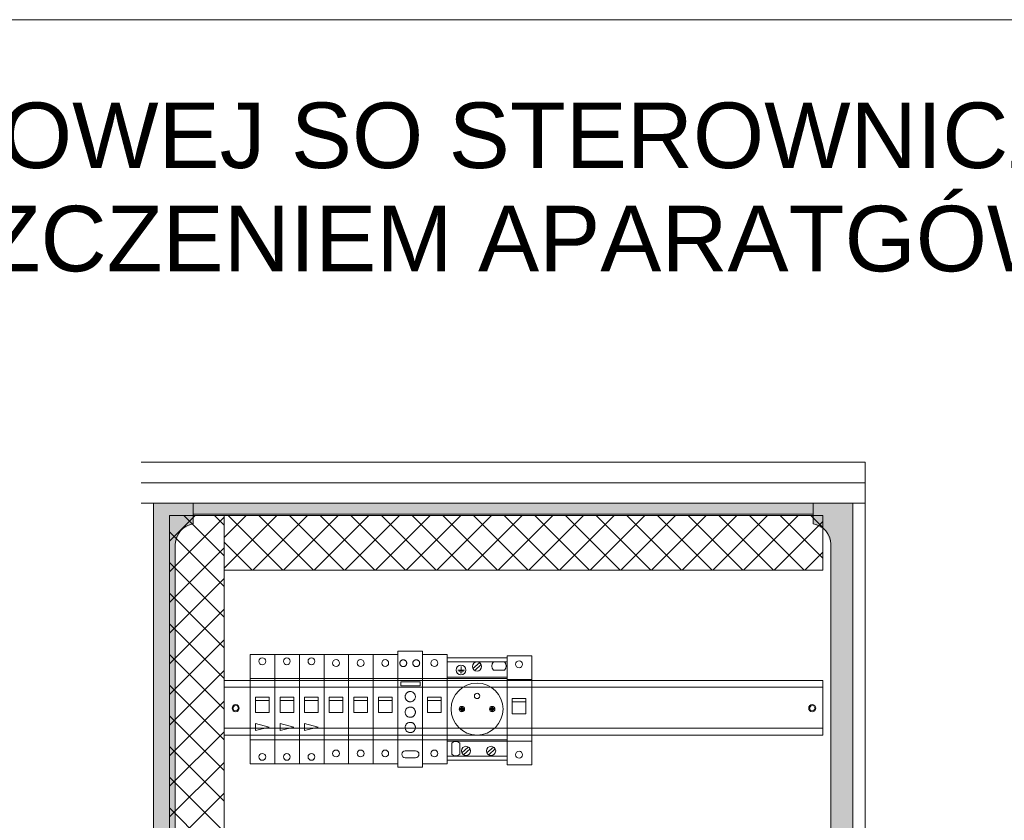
# Model space of a CAD drawing. Header units: metres. Extents: x 7168 to 12828, y 1523 to 3619.
# Tile 131 of 133: x 12174 to 12246, y 2280 to 2339. Entities that reach past the tile are written whole.
import ezdxf

# ---------------------------------------------------------------- set-up
doc = ezdxf.new("R2010")
doc.units = ezdxf.units.M
doc.linetypes.add('ACAD_ISO02W100', pattern=[15, 12, -3])
doc.linetypes.add('DGN Style 3', pattern=[2.649063, 1.892188, -0.756875])
doc.layers.add('000WYPOSAŻENIE', color=1, linetype='Continuous', lineweight=25)
doc.layers.add('w0', color=7, linetype='Continuous', lineweight=20)
doc.layers.add('82b-ramka niewidoczna', color=54, linetype='DGN Style 3', lineweight=30, plot=False)
doc.layers.add('FRAME 200', color=8, linetype='Continuous')
doc.layers.add('WYMIARY', color=2, linetype='Continuous')
doc.styles.get("Standard").update_dxf_attribs({"font": 'arial.ttf'})

msp = doc.modelspace()

# ---------------------------------------------------------------- linework, layer by layer
at = {"color": 7, "lineweight": 0}
for p, q in [((12190.723, 2292.485, -8835.867), (12192.523, 2292.485, -8835.867)), ((12190.723, 2284.485, -8835.867), (12190.723, 2292.485, -8835.867)), ((12192.523, 2292.485, -8835.867), (12194.323, 2292.485, -8835.867)), ((12192.523, 2284.485, -8835.867), (12192.523, 2292.485, -8835.867)), ((12192.523, 2292.485, -8835.867), (12192.523, 2284.485, -8835.867)), ((12194.323, 2292.485, -8835.867), (12196.123, 2292.485, -8835.867)), ((12194.323, 2284.485, -8835.867), (12194.323, 2292.485, -8835.867)), ((12194.323, 2292.485, -8835.867), (12194.323, 2284.485, -8835.867)), ((12196.123, 2292.485, -8835.867), (12196.123, 2284.485, -8835.867)), ((12196.123, 2284.485, -8835.867), (12196.123, 2292.485, -8835.867)), ((12196.123, 2292.485, -8835.867), (12197.923, 2292.485, -8835.867)), ((12197.923, 2284.485, -8835.867), (12197.923, 2292.485, -8835.867)), ((12197.923, 2292.485, -8835.867), (12199.723, 2292.485, -8835.867)), ((12197.923, 2292.485, -8835.867), (12197.923, 2284.485, -8835.867)), ((12199.723, 2284.485, -8835.867), (12199.723, 2292.485, -8835.867)), ((12199.723, 2292.485, -8835.867), (12201.523, 2292.485, -8835.867)), ((12199.723, 2292.485, -8835.867), (12199.723, 2284.485, -8835.867)), ((12201.523, 2292.485, -8835.867), (12201.523, 2284.485, -8835.867)), ((12203.323, 2284.485, -8835.867), (12203.323, 2292.485, -8835.867)), ((12203.323, 2292.485, -8835.867), (12205.123, 2292.485, -8835.867)), ((12205.123, 2292.485, -8835.867), (12205.123, 2284.485, -8835.867)), ((12209.523, 2292.235, -8835.867), (12205.123, 2292.235, -8835.867)), ((12205.123, 2292.235, -8835.867), (12205.123, 2284.735, -8835.867)), ((12209.523, 2284.391, -8835.867), (12209.523, 2292.391, -8835.867)), ((12209.523, 2292.391, -8835.867), (12211.323, 2292.391, -8835.867)), ((12209.523, 2284.735, -8835.867), (12209.523, 2292.235, -8835.867)), ((12211.323, 2292.391, -8835.867), (12211.323, 2284.391, -8835.867)), ((12205.123, 2291.934, -8835.867), (12209.523, 2291.934, -8835.867)), ((12206.159, 2291.347, -8835.867), (12206.159, 2291.598, -8835.867)), ((12207.024, 2291.452, -8835.867), (12207.496, 2291.883, -8835.867)), ((12207.622, 2291.75, -8835.867), (12207.151, 2291.314, -8835.867)), ((12209.335, 2291.934, -8835.867), (12208.52, 2291.934, -8835.867)), ((12196.123, 2290.735, -8835.867), (12197.923, 2290.735, -8835.867)), ((12197.923, 2290.735, -8835.867), (12199.723, 2290.735, -8835.867)), ((12199.723, 2290.735, -8835.867), (12201.523, 2290.735, -8835.867)), ((12203.323, 2290.735, -8835.867), (12205.123, 2290.735, -8835.867)), ((12205.123, 2290.829, -8835.867), (12209.523, 2290.829, -8835.867)), ((12209.523, 2290.735, -8835.867), (12205.123, 2290.735, -8835.867)), ((12205.123, 2290.735, -8835.867), (12205.123, 2286.235, -8835.867)), ((12205.91, 2291.347, -8835.867), (12206.408, 2291.347, -8835.867)), ((12206, 2291.257, -8835.867), (12206.328, 2291.257, -8835.867)), ((12206.079, 2291.149, -8835.867), (12206.228, 2291.146, -8835.867)), ((12209.335, 2291.339, -8835.867), (12208.52, 2291.339, -8835.867)), ((12209.523, 2286.235, -8835.867), (12209.523, 2290.735, -8835.867)), ((12209.523, 2290.641, -8835.867), (12211.323, 2290.641, -8835.867)), ((12191.098, 2289.11, -8835.867), (12191.098, 2289.36, -8835.867)), ((12191.098, 2289.36, -8835.867), (12192.098, 2289.36, -8835.867)), ((12192.098, 2289.36, -8835.867), (12192.098, 2288.985, -8835.867)), ((12192.898, 2289.11, -8835.867), (12192.898, 2289.36, -8835.867)), ((12192.898, 2289.36, -8835.867), (12193.898, 2289.36, -8835.867)), ((12193.898, 2289.36, -8835.867), (12193.898, 2288.985, -8835.867)), ((12194.698, 2289.11, -8835.867), (12194.698, 2289.36, -8835.867)), ((12194.698, 2289.36, -8835.867), (12195.698, 2289.36, -8835.867)), ((12195.698, 2289.36, -8835.867), (12195.698, 2288.985, -8835.867)), ((12196.498, 2289.11, -8835.867), (12196.498, 2289.36, -8835.867)), ((12196.498, 2289.36, -8835.867), (12197.498, 2289.36, -8835.867)), ((12197.498, 2289.36, -8835.867), (12197.498, 2288.985, -8835.867)), ((12198.298, 2289.11, -8835.867), (12198.298, 2289.36, -8835.867)), ((12198.298, 2289.36, -8835.867), (12199.298, 2289.36, -8835.867)), ((12199.298, 2289.36, -8835.867), (12199.298, 2288.985, -8835.867)), ((12200.098, 2289.11, -8835.867), (12200.098, 2289.36, -8835.867)), ((12200.098, 2289.36, -8835.867), (12201.098, 2289.36, -8835.867)), ((12201.098, 2289.36, -8835.867), (12201.098, 2288.985, -8835.867)), ((12203.698, 2289.11, -8835.867), (12203.698, 2289.36, -8835.867)), ((12203.698, 2289.36, -8835.867), (12204.698, 2289.36, -8835.867)), ((12204.698, 2289.36, -8835.867), (12204.698, 2288.985, -8835.867)), ((12209.898, 2289.016, -8835.867), (12209.898, 2289.266, -8835.867)), ((12209.898, 2289.266, -8835.867), (12210.898, 2289.266, -8835.867)), ((12210.898, 2289.266, -8835.867), (12210.898, 2288.891, -8835.867)), ((12191.098, 2289.11, -8835.867), (12192.098, 2289.11, -8835.867)), ((12191.098, 2288.235, -8835.867), (12191.098, 2289.11, -8835.867)), ((12192.098, 2289.11, -8835.867), (12192.098, 2288.235, -8835.867)), ((12192.898, 2289.11, -8835.867), (12193.898, 2289.11, -8835.867)), ((12192.898, 2288.235, -8835.867), (12192.898, 2289.11, -8835.867)), ((12193.898, 2289.11, -8835.867), (12193.898, 2288.235, -8835.867)), ((12194.698, 2289.11, -8835.867), (12195.698, 2289.11, -8835.867)), ((12194.698, 2288.235, -8835.867), (12194.698, 2289.11, -8835.867)), ((12195.698, 2289.11, -8835.867), (12195.698, 2288.235, -8835.867)), ((12196.498, 2289.11, -8835.867), (12197.498, 2289.11, -8835.867)), ((12196.498, 2288.235, -8835.867), (12196.498, 2289.11, -8835.867)), ((12197.498, 2289.11, -8835.867), (12197.498, 2288.235, -8835.867)), ((12198.298, 2289.11, -8835.867), (12199.298, 2289.11, -8835.867)), ((12198.298, 2288.235, -8835.867), (12198.298, 2289.11, -8835.867)), ((12199.298, 2289.11, -8835.867), (12199.298, 2288.235, -8835.867)), ((12200.098, 2289.11, -8835.867), (12201.098, 2289.11, -8835.867)), ((12200.098, 2288.235, -8835.867), (12200.098, 2289.11, -8835.867)), ((12201.098, 2289.11, -8835.867), (12201.098, 2288.235, -8835.867)), ((12203.698, 2289.11, -8835.867), (12204.698, 2289.11, -8835.867)), ((12203.698, 2288.235, -8835.867), (12203.698, 2289.11, -8835.867)), ((12204.698, 2289.11, -8835.867), (12204.698, 2288.235, -8835.867)), ((12209.898, 2289.016, -8835.867), (12210.898, 2289.016, -8835.867)), ((12209.898, 2288.141, -8835.867), (12209.898, 2289.016, -8835.867)), ((12210.898, 2289.016, -8835.867), (12210.898, 2288.141, -8835.867)), ((12192.098, 2288.235, -8835.867), (12191.098, 2288.235, -8835.867)), ((12193.898, 2288.235, -8835.867), (12192.898, 2288.235, -8835.867)), ((12195.698, 2288.235, -8835.867), (12194.698, 2288.235, -8835.867)), ((12197.498, 2288.235, -8835.867), (12196.498, 2288.235, -8835.867)), ((12199.298, 2288.235, -8835.867), (12198.298, 2288.235, -8835.867)), ((12201.098, 2288.235, -8835.867), (12200.098, 2288.235, -8835.867)), ((12204.698, 2288.235, -8835.867), (12203.698, 2288.235, -8835.867)), ((12210.898, 2288.141, -8835.867), (12209.898, 2288.141, -8835.867)), ((12191.098, 2287.422, -8835.867), (12192.098, 2287.172, -8835.867)), ((12191.098, 2287.422, -8835.867), (12191.098, 2287.297, -8835.867)), ((12191.098, 2287.297, -8835.867), (12191.098, 2287.172, -8835.867)), ((12191.098, 2286.922, -8835.867), (12192.098, 2287.172, -8835.867)), ((12191.098, 2287.172, -8835.867), (12191.098, 2287.047, -8835.867)), ((12192.898, 2287.422, -8835.867), (12193.898, 2287.172, -8835.867)), ((12192.898, 2287.422, -8835.867), (12192.898, 2287.297, -8835.867)), ((12192.898, 2287.297, -8835.867), (12192.898, 2287.172, -8835.867)), ((12192.898, 2286.922, -8835.867), (12193.898, 2287.172, -8835.867)), ((12192.898, 2287.172, -8835.867), (12192.898, 2287.047, -8835.867)), ((12194.698, 2287.422, -8835.867), (12195.698, 2287.172, -8835.867)), ((12194.698, 2287.422, -8835.867), (12194.698, 2287.297, -8835.867)), ((12194.698, 2287.297, -8835.867), (12194.698, 2287.172, -8835.867)), ((12194.698, 2286.922, -8835.867), (12195.698, 2287.172, -8835.867)), ((12194.698, 2287.172, -8835.867), (12194.698, 2287.047, -8835.867)), ((12191.098, 2287.047, -8835.867), (12191.098, 2286.922, -8835.867)), ((12192.898, 2287.047, -8835.867), (12192.898, 2286.922, -8835.867)), ((12194.698, 2287.047, -8835.867), (12194.698, 2286.922, -8835.867)), ((12196.123, 2286.235, -8835.867), (12197.923, 2286.235, -8835.867)), ((12197.923, 2286.235, -8835.867), (12199.723, 2286.235, -8835.867)), ((12199.723, 2286.235, -8835.867), (12201.523, 2286.235, -8835.867)), ((12203.323, 2286.235, -8835.867), (12205.123, 2286.235, -8835.867)), ((12205.123, 2286.235, -8835.867), (12209.523, 2286.235, -8835.867)), ((12205.123, 2286.141, -8835.867), (12209.523, 2286.141, -8835.867)), ((12205.468, 2285.179, -8835.867), (12205.468, 2285.994, -8835.867)), ((12206.064, 2285.179, -8835.867), (12206.064, 2285.994, -8835.867)), ((12206.21, 2285.272, -8835.867), (12206.682, 2285.702, -8835.867)), ((12208.05, 2285.272, -8835.867), (12208.522, 2285.702, -8835.867)), ((12209.523, 2286.141, -8835.867), (12211.323, 2286.141, -8835.867)), ((12205.123, 2285.035, -8835.867), (12209.523, 2285.035, -8835.867)), ((12206.808, 2285.57, -8835.867), (12206.337, 2285.134, -8835.867)), ((12208.648, 2285.57, -8835.867), (12208.177, 2285.134, -8835.867)), ((12192.523, 2284.485, -8835.867), (12190.723, 2284.485, -8835.867)), ((12194.323, 2284.485, -8835.867), (12192.523, 2284.485, -8835.867)), ((12196.123, 2284.485, -8835.867), (12194.323, 2284.485, -8835.867)), ((12197.923, 2284.485, -8835.867), (12196.123, 2284.485, -8835.867)), ((12199.723, 2284.485, -8835.867), (12197.923, 2284.485, -8835.867)), ((12201.523, 2284.485, -8835.867), (12199.723, 2284.485, -8835.867)), ((12205.123, 2284.485, -8835.867), (12203.323, 2284.485, -8835.867)), ((12205.123, 2284.735, -8835.867), (12209.523, 2284.735, -8835.867)), ((12211.323, 2284.391, -8835.867), (12209.523, 2284.391, -8835.867))]:
    msp.add_line(p, q, dxfattribs=at)
at = {"color": 7, "linetype": 'Continuous', "lineweight": 0}
for p, q in [((12190.723, 2290.735, -8835.867), (12192.523, 2290.735, -8835.867)), ((12192.523, 2290.735, -8835.867), (12194.323, 2290.735, -8835.867)), ((12194.323, 2290.735, -8835.867), (12196.123, 2290.735, -8835.867)), ((12190.723, 2286.235, -8835.867), (12192.523, 2286.235, -8835.867)), ((12192.523, 2286.235, -8835.867), (12194.323, 2286.235, -8835.867)), ((12194.323, 2286.235, -8835.867), (12196.123, 2286.235, -8835.867))]:
    msp.add_line(p, q, dxfattribs=at)
for centre in [(12191.598, 2291.985, -8835.867), (12193.398, 2291.985, -8835.867), (12195.198, 2291.985, -8835.867), (12191.598, 2284.985, -8835.867), (12193.398, 2284.985, -8835.867), (12195.198, 2284.985, -8835.867)]:
    msp.add_circle(centre, 0.25, dxfattribs=at)
at = {"color": 7, "lineweight": 0}
for centre, radius in [((12196.998, 2291.86, -8835.867), 0.25), ((12198.798, 2291.86, -8835.867), 0.25), ((12200.598, 2291.86, -8835.867), 0.25), ((12204.198, 2291.86, -8835.867), 0.25), ((12206.144, 2291.347, -8835.867), 0.361), ((12207.323, 2291.601, -8835.867), 0.337), ((12210.398, 2291.766, -8835.867), 0.25), ((12207.323, 2288.485, -8835.867), 1.902), ((12207.323, 2289.446, -8835.867), 0.197), ((12206.213, 2288.485, -8835.867), 0.197), ((12208.433, 2288.485, -8835.867), 0.197), ((12206.509, 2285.421, -8835.867), 0.337), ((12208.349, 2285.421, -8835.867), 0.337), ((12196.998, 2285.235, -8835.867), 0.25), ((12198.798, 2285.235, -8835.867), 0.25), ((12200.598, 2285.235, -8835.867), 0.25), ((12204.198, 2285.235, -8835.867), 0.25), ((12210.398, 2285.141, -8835.867), 0.25)]:
    msp.add_circle(centre, radius, dxfattribs=at)
for centre, start, end in [((12208.821, 2291.637, -8835.867), 135.35263, 224.64726), ((12209.033, 2291.637, -8835.867), 315.35252, 44.6476), ((12205.766, 2285.693, -8835.867), 45.35274, 134.64737), ((12205.766, 2285.481, -8835.867), 225.3524, 314.64748)]:
    msp.add_arc(centre, 0.424, start, end, dxfattribs=at)
for points in [[(12183.629, 2222.563, -8835.867), (12183.629, 2303.563, -8835.867), (12185.229, 2222.563, -8835.867)], [(12185.229, 2222.563, -8835.867), (12183.629, 2303.563, -8835.867), (12185.229, 2303.563, -8835.867)], [(12185.229, 2300.563, -8835.867), (12185.229, 2303.563, -8835.867), (12185.614, 2301.543, -8835.867)], [(12185.614, 2301.543, -8835.867), (12185.229, 2303.563, -8835.867), (12185.614, 2303.563, -8835.867)], [(12185.614, 2301.543, -8835.867), (12185.614, 2303.563, -8835.867), (12186.529, 2302.063, -8835.867)], [(12186.529, 2302.063, -8835.867), (12185.614, 2303.563, -8835.867), (12186.529, 2303.563, -8835.867)], [(12186.529, 2302.763, -8835.867), (12186.529, 2303.563, -8835.867), (12186.529, 2302.763, -8835.867)], [(12186.529, 2302.763, -8835.867), (12186.529, 2303.563, -8835.867), (12186.529, 2303.563, -8835.867)], [(12186.529, 2302.763, -8835.867), (12186.529, 2303.563, -8835.867), (12231.929, 2302.763, -8835.867)], [(12231.929, 2302.763, -8835.867), (12186.529, 2303.563, -8835.867), (12231.929, 2303.563, -8835.867)], [(12231.929, 2302.063, -8835.867), (12231.929, 2303.563, -8835.867), (12231.929, 2302.063, -8835.867)], [(12231.929, 2302.063, -8835.867), (12231.929, 2303.563, -8835.867), (12231.929, 2303.563, -8835.867)], [(12231.929, 2302.063, -8835.867), (12231.929, 2303.563, -8835.867), (12232.845, 2301.543, -8835.867)], [(12232.845, 2301.543, -8835.867), (12231.929, 2303.563, -8835.867), (12232.845, 2303.563, -8835.867)], [(12232.845, 2301.543, -8835.867), (12232.845, 2303.563, -8835.867), (12233.229, 2300.563, -8835.867)], [(12233.229, 2300.563, -8835.867), (12232.845, 2303.563, -8835.867), (12233.229, 2303.563, -8835.867)], [(12233.229, 2222.563, -8835.867), (12233.229, 2303.563, -8835.867), (12234.829, 2222.563, -8835.867)], [(12234.829, 2222.563, -8835.867), (12233.229, 2303.563, -8835.867), (12234.829, 2303.563, -8835.867)], [(12206.213, 2288.288, -8835.867), (12206.016, 2288.485, -8835.867), (12206.213, 2288.682, -8835.867)], [(12206.213, 2288.288, -8835.867), (12206.213, 2288.682, -8835.867), (12206.41, 2288.485, -8835.867)], [(12208.433, 2288.288, -8835.867), (12208.236, 2288.485, -8835.867), (12208.433, 2288.682, -8835.867)], [(12208.433, 2288.288, -8835.867), (12208.433, 2288.682, -8835.867), (12208.63, 2288.485, -8835.867)]]:
    msp.add_solid(points, dxfattribs=at)
at = {"layer": '000WYPOSAŻENIE', "color": 7, "linetype": 'ACAD_ISO02W100', "lineweight": 0}
for p, q in [((12201.523, 2292.735, -8835.867), (12203.323, 2292.735, -8835.867)), ((12203.323, 2292.735, -8835.867), (12203.323, 2284.235, -8835.867)), ((12203.323, 2284.235, -8835.867), (12201.523, 2284.235, -8835.867))]:
    msp.add_line(p, q, dxfattribs=at)
at = {"layer": '000WYPOSAŻENIE', "color": 7, "lineweight": 0}
for p, q in [((12201.523, 2284.235, -8835.867), (12201.523, 2292.735, -8835.867)), ((12201.523, 2290.735, -8835.867), (12203.323, 2290.735, -8835.867)), ((12201.742, 2290.491, -8835.867), (12203.168, 2290.491, -8835.867)), ((12201.742, 2290.176, -8835.867), (12201.742, 2290.491, -8835.867)), ((12203.168, 2290.176, -8835.867), (12201.742, 2290.176, -8835.867)), ((12203.168, 2290.491, -8835.867), (12203.168, 2290.176, -8835.867)), ((12201.523, 2286.235, -8835.867), (12203.323, 2286.235, -8835.867)), ((12202.82, 2285.424, -8835.867), (12202.07, 2285.424, -8835.867)), ((12202.07, 2284.924, -8835.867), (12202.82, 2284.924, -8835.867))]:
    msp.add_line(p, q, dxfattribs=at)
at = {"layer": '000WYPOSAŻENIE', "color": 7, "linetype": 'ACAD_ISO02W100', "lineweight": 0}
for centre, radius in [((12201.923, 2291.846, -8835.867), 0.25), ((12202.872, 2291.846, -8835.867), 0.25), ((12202.432, 2289.394, -8835.867), 0.375), ((12202.432, 2288.258, -8835.867), 0.375), ((12202.432, 2287.137, -8835.867), 0.375)]:
    msp.add_circle(centre, radius, dxfattribs=at)
at = {"layer": '000WYPOSAŻENIE', "color": 7, "lineweight": 0}
for centre, start, end in [((12202.07, 2285.174, -8835.867), 90, 270), ((12202.82, 2285.174, -8835.867), 270, 90)]:
    msp.add_arc(centre, 0.25, start, end, dxfattribs=at)
at = {"layer": '82b-ramka niewidoczna', "color": 6, "linetype": 'Continuous', "lineweight": 15}
msp.add_line((11873.064, 2338.978), (12293.064, 2338.978), dxfattribs=at)
at = {"layer": 'FRAME 200', "color": 7, "linetype": 'Continuous', "lineweight": 0}
for p, q in [((12188.803, 2289.241, -8835.867), (12188.803, 2293.241, -8835.867)), ((12188.803, 2290.579, -8835.867), (12232.634, 2290.579, -8835.867)), ((12188.803, 2290.079, -8835.867), (12232.634, 2290.079, -8835.867)), ((12232.634, 2290.579, -8835.867), (12193.813, 2290.579, -8835.867)), ((12189.565, 2288.749, -8835.867), (12189.436, 2288.578, -8835.867)), ((12189.436, 2288.578, -8835.867), (12189.52, 2288.381, -8835.867)), ((12189.777, 2288.724, -8835.867), (12189.565, 2288.749, -8835.867)), ((12189.861, 2288.527, -8835.867), (12189.777, 2288.724, -8835.867)), ((12231.777, 2288.749, -8835.867), (12231.648, 2288.578, -8835.867)), ((12231.648, 2288.578, -8835.867), (12231.732, 2288.381, -8835.867)), ((12231.989, 2288.724, -8835.867), (12231.777, 2288.749, -8835.867)), ((12232.073, 2288.527, -8835.867), (12231.989, 2288.724, -8835.867)), ((12189.52, 2288.381, -8835.867), (12189.733, 2288.356, -8835.867)), ((12189.733, 2288.356, -8835.867), (12189.861, 2288.527, -8835.867)), ((12231.732, 2288.381, -8835.867), (12231.945, 2288.356, -8835.867)), ((12231.945, 2288.356, -8835.867), (12232.073, 2288.527, -8835.867)), ((12232.634, 2287.079, -8835.867), (12188.803, 2287.079, -8835.867)), ((12232.634, 2286.579, -8835.867), (12188.803, 2286.579, -8835.867)), ((12193.813, 2286.579, -8835.867), (12232.634, 2286.579, -8835.867))]:
    msp.add_line(p, q, dxfattribs=at)
for centre in [(12189.649, 2288.552, -8835.867), (12231.861, 2288.552, -8835.867)]:
    msp.add_circle(centre, 0.262, dxfattribs=at)
at = {"layer": 'w0', "color": 7, "lineweight": 0}
for p, q in [((12235.729, 2306.563, -8835.867), (12182.729, 2306.563, -8835.867)), ((12235.729, 2305.063, -8835.867), (12235.729, 2306.563, -8835.867)), ((12182.729, 2305.063, -8835.867), (12235.729, 2305.063, -8835.867)), ((12235.729, 2305.063, -8835.867), (12182.729, 2305.063, -8835.867)), ((12182.729, 2305.063, -8835.867), (12235.729, 2305.063, -8835.867)), ((12235.729, 2303.563, -8835.867), (12235.729, 2305.063, -8835.867)), ((12235.729, 2305.063, -8835.867), (12235.729, 2221.063, -8835.867)), ((12182.729, 2303.563, -8835.867), (12235.729, 2303.563, -8835.867)), ((12183.629, 2303.563, -8835.867), (12183.629, 2300.563, -8835.867)), ((12183.629, 2303.563, -8835.867), (12234.829, 2303.563, -8835.867)), ((12183.629, 2222.563, -8835.867), (12183.629, 2303.563, -8835.867)), ((12183.629, 2303.563, -8835.867), (12234.829, 2303.563, -8835.867)), ((12183.629, 2222.563, -8835.867), (12183.629, 2303.563, -8835.867)), ((12186.529, 2303.563, -8835.867), (12186.529, 2302.063, -8835.867)), ((12231.929, 2303.563, -8835.867), (12186.529, 2303.563, -8835.867)), ((12186.529, 2303.563, -8835.867), (12186.529, 2302.763, -8835.867)), ((12231.929, 2303.563, -8835.867), (12231.929, 2302.063, -8835.867)), ((12231.929, 2302.763, -8835.867), (12231.929, 2303.563, -8835.867)), ((12234.829, 2303.563, -8835.867), (12234.829, 2222.563, -8835.867)), ((12234.829, 2303.563, -8835.867), (12234.829, 2222.563, -8835.867)), ((12186.529, 2302.763, -8835.867), (12231.929, 2302.763, -8835.867)), ((12185.229, 2300.563, -8835.867), (12185.229, 2225.563, -8835.867)), ((12233.229, 2300.563, -8835.867), (12233.229, 2225.563, -8835.867)), ((12232.634, 2290.579, -8835.867), (12232.634, 2286.579, -8835.867)), ((12232.634, 2290.579, -8835.867), (12232.634, 2286.579, -8835.867))]:
    msp.add_line(p, q, dxfattribs=at)
for centre, start, end in [((12186.807, 2300.509, -8835.867), 100.12192, 178.04926), ((12231.652, 2300.509, -8835.867), 1.95074, 79.87803)]:
    msp.add_arc(centre, 1.578, start, end, dxfattribs=at)
at = {"layer": 'WYMIARY', "color": 7, "lineweight": 0}
for p, q in [((12184.803, 2302.662, -8835.867), (12188.803, 2302.662, -8835.867)), ((12184.803, 2223.829, -8835.867), (12184.803, 2302.662, -8835.867)), ((12184.803, 2300.789, -8835.867), (12186.676, 2302.662, -8835.867)), ((12184.803, 2298.544, -8835.867), (12188.803, 2302.544, -8835.867)), ((12188.803, 2299.705, -8835.867), (12185.846, 2302.662, -8835.867)), ((12188.803, 2301.95, -8835.867), (12188.091, 2302.662, -8835.867)), ((12188.803, 2301.054, -8835.867), (12190.41, 2302.662, -8835.867)), ((12188.803, 2298.809, -8835.867), (12192.655, 2302.662, -8835.867)), ((12188.803, 2302.662, -8835.867), (12232.634, 2302.662, -8835.867)), ((12188.803, 2298.662, -8835.867), (12188.803, 2302.662, -8835.867)), ((12188.803, 2302.662, -8835.867), (12188.803, 2223.829, -8835.867)), ((12193.105, 2298.662, -8835.867), (12189.105, 2302.662, -8835.867)), ((12190.901, 2298.662, -8835.867), (12194.901, 2302.662, -8835.867)), ((12195.35, 2298.662, -8835.867), (12191.35, 2302.662, -8835.867)), ((12193.146, 2298.662, -8835.867), (12197.146, 2302.662, -8835.867)), ((12197.595, 2298.662, -8835.867), (12193.595, 2302.662, -8835.867)), ((12195.391, 2298.662, -8835.867), (12199.391, 2302.662, -8835.867)), ((12199.84, 2298.662, -8835.867), (12195.84, 2302.662, -8835.867)), ((12197.636, 2298.662, -8835.867), (12201.636, 2302.662, -8835.867)), ((12202.085, 2298.662, -8835.867), (12198.085, 2302.662, -8835.867)), ((12199.881, 2298.662, -8835.867), (12203.881, 2302.662, -8835.867)), ((12204.331, 2298.662, -8835.867), (12200.331, 2302.662, -8835.867)), ((12202.126, 2298.662, -8835.867), (12206.126, 2302.662, -8835.867)), ((12206.576, 2298.662, -8835.867), (12202.576, 2302.662, -8835.867)), ((12204.371, 2298.662, -8835.867), (12208.371, 2302.662, -8835.867)), ((12208.821, 2298.662, -8835.867), (12204.821, 2302.662, -8835.867)), ((12206.616, 2298.662, -8835.867), (12210.616, 2302.662, -8835.867)), ((12211.066, 2298.662, -8835.867), (12207.066, 2302.662, -8835.867)), ((12208.861, 2298.662, -8835.867), (12212.861, 2302.662, -8835.867)), ((12213.311, 2298.662, -8835.867), (12209.311, 2302.662, -8835.867)), ((12211.106, 2298.662, -8835.867), (12215.106, 2302.662, -8835.867)), ((12215.556, 2298.662, -8835.867), (12211.556, 2302.662, -8835.867)), ((12213.351, 2298.662, -8835.867), (12217.351, 2302.662, -8835.867)), ((12217.801, 2298.662, -8835.867), (12213.801, 2302.662, -8835.867)), ((12215.596, 2298.662, -8835.867), (12219.596, 2302.662, -8835.867)), ((12220.046, 2298.662, -8835.867), (12216.046, 2302.662, -8835.867)), ((12217.841, 2298.662, -8835.867), (12221.841, 2302.662, -8835.867)), ((12222.291, 2298.662, -8835.867), (12218.291, 2302.662, -8835.867)), ((12220.086, 2298.662, -8835.867), (12224.086, 2302.662, -8835.867)), ((12224.536, 2298.662, -8835.867), (12220.536, 2302.662, -8835.867)), ((12222.331, 2298.662, -8835.867), (12226.331, 2302.662, -8835.867)), ((12226.781, 2298.662, -8835.867), (12222.781, 2302.662, -8835.867)), ((12224.576, 2298.662, -8835.867), (12228.576, 2302.662, -8835.867)), ((12229.026, 2298.662, -8835.867), (12225.026, 2302.662, -8835.867)), ((12226.822, 2298.662, -8835.867), (12230.822, 2302.662, -8835.867)), ((12231.271, 2298.662, -8835.867), (12227.271, 2302.662, -8835.867)), ((12232.634, 2299.544, -8835.867), (12229.516, 2302.662, -8835.867)), ((12232.634, 2301.789, -8835.867), (12231.761, 2302.662, -8835.867)), ((12232.634, 2302.662, -8835.867), (12232.634, 2298.662, -8835.867)), ((12229.067, 2298.662, -8835.867), (12232.634, 2302.229, -8835.867)), ((12188.803, 2297.46, -8835.867), (12184.803, 2301.46, -8835.867)), ((12184.803, 2296.299, -8835.867), (12188.803, 2300.299, -8835.867)), ((12190.86, 2298.662, -8835.867), (12188.803, 2300.719, -8835.867)), ((12231.312, 2298.662, -8835.867), (12232.634, 2299.984, -8835.867)), ((12188.803, 2295.215, -8835.867), (12184.803, 2299.215, -8835.867)), ((12232.634, 2298.662, -8835.867), (12188.803, 2298.662, -8835.867)), ((12184.803, 2294.054, -8835.867), (12188.803, 2298.054, -8835.867)), ((12188.803, 2292.97, -8835.867), (12184.803, 2296.97, -8835.867)), ((12184.803, 2291.809, -8835.867), (12188.803, 2295.809, -8835.867)), ((12188.803, 2290.724, -8835.867), (12184.803, 2294.724, -8835.867)), ((12184.803, 2289.563, -8835.867), (12188.803, 2293.563, -8835.867)), ((12188.803, 2288.479, -8835.867), (12184.803, 2292.479, -8835.867)), ((12184.803, 2287.318, -8835.867), (12188.803, 2291.318, -8835.867)), ((12188.803, 2286.234, -8835.867), (12184.803, 2290.234, -8835.867)), ((12184.803, 2285.073, -8835.867), (12188.803, 2289.073, -8835.867)), ((12188.803, 2283.989, -8835.867), (12184.803, 2287.989, -8835.867)), ((12184.803, 2282.828, -8835.867), (12188.803, 2286.828, -8835.867)), ((12188.803, 2281.744, -8835.867), (12184.803, 2285.744, -8835.867)), ((12184.803, 2280.583, -8835.867), (12188.803, 2284.583, -8835.867)), ((12188.803, 2279.499, -8835.867), (12184.803, 2283.499, -8835.867)), ((12184.803, 2278.338, -8835.867), (12188.803, 2282.338, -8835.867)), ((12188.803, 2277.254, -8835.867), (12184.803, 2281.254, -8835.867))]:
    msp.add_line(p, q, dxfattribs=at)

# ---------------------------------------------------------------- texts
at = {"layer": 'w0', "color": 7, "linetype": 'Continuous', "lineweight": 30}
for s, p in [('WIDOK SZAFY OŚWIETLENIOWEJ SO STEROWNICZEJ', (12083.061, 2328.109, -3326.479)), ('WRAZ Z ROZMIESZCZENIEM APARATGÓW', (12113.166, 2320.548, -1137.999))]:
    msp.add_text(s, height=4.8, dxfattribs=at).set_placement(p)

doc.saveas('drawing.dxf')
